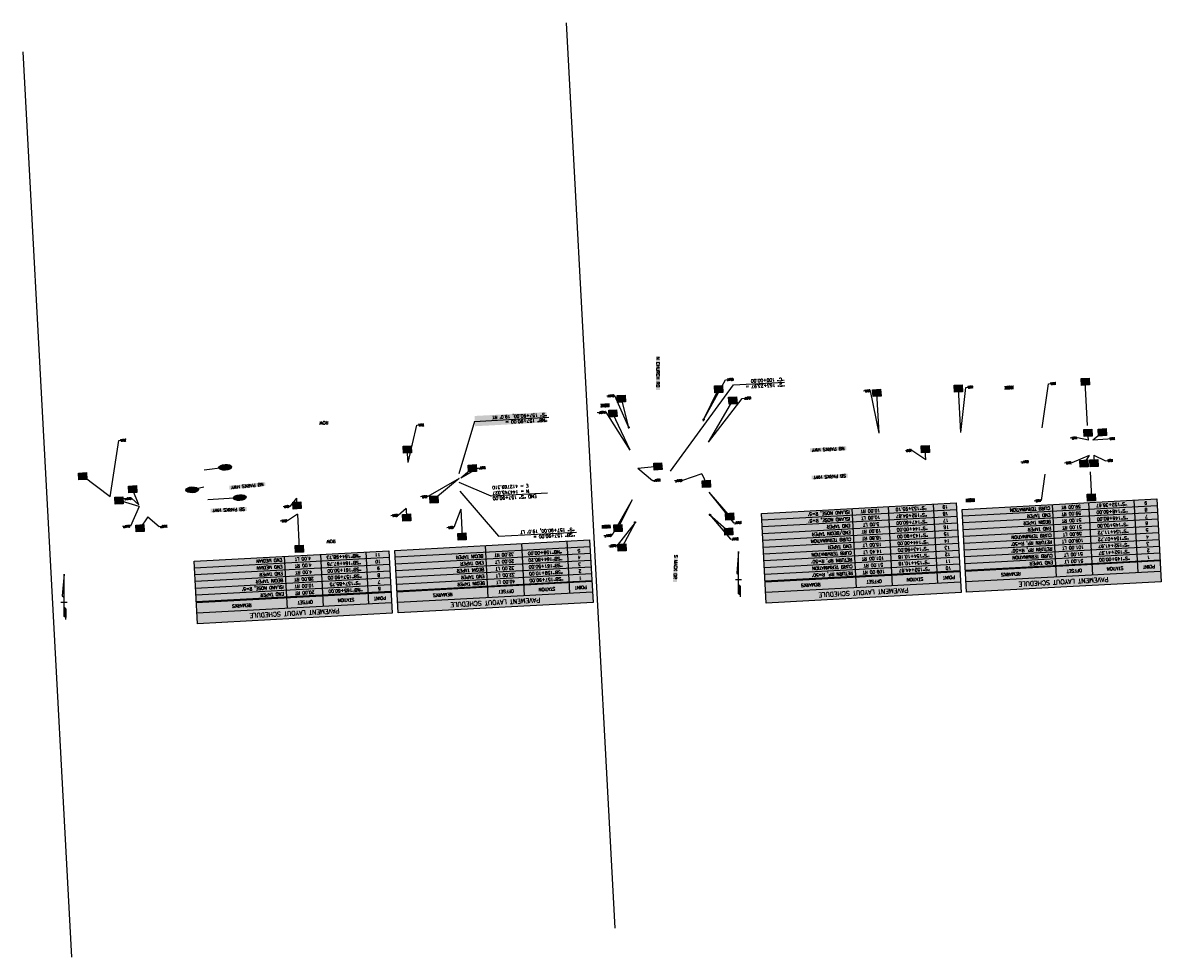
# Model space of a CAD drawing. Extents: x 137283 to 420079, y 25315 to 147659.
# Tile 7 of 10: x 411807 to 414317, y 143698 to 145759. Entities that reach past the tile are written whole.
import ezdxf
from ezdxf.enums import TextEntityAlignment as Align

# ---------------------------------------------------------------- set-up
doc = ezdxf.new("R2010")
doc.units = 0
doc.header["$MEASUREMENT"] = 0
for name, color, linetype in [('DH-TBL-P155', 155, 'Continuous'), ('DL-TBL-P00', 3, 'Continuous'), ('DL-TBL-P4', 8, 'Continuous'), ('DT-TBL-L140', 5, 'Continuous'), ('DT-TBL-L200', 7, 'Continuous'), ('ety', 5, 'Continuous'), ('PTRP-PLAN', 15, 'Continuous'), ('SS-BB-TAPER', 5, 'Continuous'), ('SS-BUB-SD-PARKS', 4, 'Continuous'), ('SSN', 3, 'Continuous'), ('ST-L140-CALLOUTS', 5, 'Continuous')]:
    doc.layers.add(name, color=color, linetype=linetype)
doc.layers.add('ST-B', color=211, linetype='Continuous', plot=False)
doc.styles.add('L120', font='ROMANSM.shx', dxfattribs={"height": 6})
doc.styles.add('L140', font='ROMANSM.shx', dxfattribs={"height": 7})
doc.styles.add('L200', font='ROMANSM.shx', dxfattribs={"height": 10})
doc.styles.add('L40', font='ROMANSM.shx', dxfattribs={"height": 2})

# ---------------------------------------------------------------- blocks, each defined once
blk = doc.blocks.new('dotarrow')
for p, q in [((0, 1.244), (-0.077, 0.285)), ((0, -0.619), (0, 1.244)), ((0.134, 0), (-0.134, 0)), ((-0.077, 0.285), (-0.003, 0.232)), ((0.075, -0.285), (0.001, -0.232)), ((0.075, -0.285), (0.075, -0.673)), ((0.075, -0.673), (0, -0.619)), ((0.076, -0.754), (0.076, -0.642))]:
    blk.add_line(p, q)
for points in [[(-0.003, 0.232), (-0.077, 0.285), (0, 1.244)], [(0.001, -0.232), (0.075, -0.285), (0, -0.619), (0.075, -0.673)]]:
    blk.add_solid(points)
blk = doc.blocks.new('NOTE-S')
blk.add_hatch(color=155).paths.add_polyline_path([(-0.175, -0.151), (-0.175, 0.155), (0.178, 0.155), (0.178, -0.151)])
at = {"flags": 128}
blk.add_lwpolyline([(-0.175, -0.151), (-0.175, 0.155), (0.178, 0.155), (0.178, -0.151)], close=True, dxfattribs=at)
at = {"style": 'L140'}
blk.add_attdef('#', text='', height=0.14, dxfattribs=at).set_placement((0, 0), align=Align.MIDDLE)
blk = doc.blocks.new('dnote')
h = blk.add_hatch(color=155)
edge = h.paths.add_edge_path()
edge.add_spline(control_points=[(0.269, 0), (0.269, 0.023), (0.252, 0.048), (0.181, 0.091), (0.128, 0.107), (-0.018, 0.125), (-0.118, 0.113), (-0.236, 0.064), (-0.265, 0.034), (-0.272, -0.021), (-0.252, -0.051), (-0.163, -0.098), (-0.096, -0.115), (0.044, -0.121), (0.116, -0.111), (0.234, -0.068), (0.269, -0.032), (0.269, 0)], knot_values=[0, 0, 0, 0, 0.656177, 0.656177, 1.312354, 1.312354, 2.312082, 2.312082, 3.080336, 3.080336, 3.848591, 3.848591, 4.616845, 4.616845, 5.3851, 5.3851, 6.283185, 6.283185, 6.283185, 6.283185], degree=3, periodic=0)
blk.add_ellipse((0, 0), major_axis=(0.279, 0), ratio=0.458922)
at = {"color": 0, "linetype": 'ByBlock', "style": 'L120'}
blk.add_attdef('NUM', text='', height=0.12, dxfattribs=at).set_placement((0, 0), align=Align.MIDDLE)

msp = doc.modelspace()

# ---------------------------------------------------------------- hatches: boundary and pattern name
at = {"layer": 'DH-TBL-P155'}
for points in [[(414316.9, 144525.9), (413887.6, 144502.8), (413877.7, 144685.5), (414307.1, 144708.6)], [(413875.7, 144502.2), (413446.3, 144479.1), (413435.7, 144676.8), (413865, 144699.9)], [(413064.2, 144480.3), (412634.9, 144457.3), (412627.4, 144595.1), (413056.8, 144618.1)], [(412621.3, 144456.5), (412191.9, 144433.5), (412184.5, 144571.3), (412613.9, 144594.3)]]:
    msp.add_hatch(color=256, dxfattribs=at).paths.add_polyline_path(points)

# ---------------------------------------------------------------- linework, layer by layer
at = {"layer": 'DL-TBL-P00'}
for p, q in [((414265.8, 144546.2), (414257.2, 144705.9)), ((413865.8, 144684.9), (413436.5, 144661.8)), ((413644.8, 144512.8), (413635.4, 144687.5)), ((413724.6, 144517.1), (413715.3, 144691.8)), ((413824.5, 144522.4), (413815.1, 144697.2)), ((414307.9, 144693.6), (413878.6, 144670.6)), ((414308.7, 144678.7), (413879.4, 144655.6)), ((414086, 144536.5), (414077.5, 144696.3)), ((414165.9, 144540.8), (414157.3, 144700.6)), ((413866.7, 144669.9), (413437.3, 144646.8)), ((413867.5, 144654.9), (413438.1, 144631.9)), ((414309.5, 144663.7), (413880.2, 144640.6)), ((413868.3, 144640), (413438.9, 144616.9)), ((414310.3, 144648.7), (413881, 144625.6)), ((414311.2, 144633.7), (413881.8, 144610.6)), ((413057.6, 144603.2), (412628.3, 144580.1)), ((412833.3, 144491), (412827.2, 144605.8)), ((412913.2, 144495.3), (412907, 144610.1)), ((413013.1, 144500.6), (413006.9, 144615.5)), ((413869.1, 144625), (413439.7, 144601.9)), ((413869.9, 144610), (413440.5, 144586.9)), ((414312, 144618.7), (413882.6, 144595.7)), ((414312.8, 144603.8), (413883.4, 144580.7)), ((412614.7, 144579.4), (412185.3, 144556.3)), ((412390.4, 144467.2), (412384.2, 144582)), ((412470.3, 144471.5), (412464.1, 144586.3)), ((412570.1, 144476.8), (412564, 144591.7)), ((413058.4, 144588.2), (412629.1, 144565.1)), ((413870.7, 144595), (413441.3, 144572)), ((413871.5, 144580), (413442.1, 144557)), ((414313.6, 144588.8), (413884.2, 144565.7)), ((412615.5, 144564.4), (412186.1, 144541.3)), ((413059.2, 144573.2), (412629.9, 144550.1)), ((413060, 144558.2), (412630.7, 144535.2)), ((413872.3, 144565.1), (413442.9, 144542)), ((414314.4, 144573.8), (413885, 144550.7)), ((414314.5, 144571.8), (413885.1, 144548.7)), ((412616.3, 144549.4), (412186.9, 144526.3)), ((412617.1, 144534.4), (412187.7, 144511.3)), ((413060.9, 144543.2), (412631.5, 144520.2)), ((413061.7, 144528.3), (412632.3, 144505.2)), ((413061.8, 144526.3), (412632.4, 144503.2)), ((413873.1, 144550.1), (413443.7, 144527)), ((413873.2, 144548.1), (413443.8, 144525)), ((414315.7, 144548.8), (413886.3, 144525.8)), ((412617.9, 144519.4), (412188.5, 144496.4)), ((412618.7, 144504.5), (412189.3, 144481.4)), ((412618.8, 144502.5), (412189.4, 144479.4)), ((413063, 144503.3), (412633.6, 144480.2)), ((413874.4, 144525.1), (413445.1, 144502.1)), ((412620.1, 144479.5), (412190.7, 144456.4))]:
    msp.add_line(p, q, dxfattribs=at)
at = {"layer": 'DL-TBL-P4', "flags": 128}
for points in [[(414316.9, 144525.9), (413887.6, 144502.8), (413877.7, 144685.5), (414307.1, 144708.6)], [(413875.7, 144502.2), (413446.3, 144479.1), (413435.7, 144676.8), (413865, 144699.9)], [(413064.2, 144480.3), (412634.9, 144457.3), (412627.4, 144595.1), (413056.8, 144618.1)], [(412621.3, 144456.5), (412191.9, 144433.5), (412184.5, 144571.3), (412613.9, 144594.3)]]:
    msp.add_lwpolyline(points, close=True, dxfattribs=at)
at = {"layer": 'ety', "color": 155}
for points in [[(413203.3, 145022), (413211.7, 145022), (413203.3, 144949.3), (413211.7, 144949.3)], [(413622.3, 144824.6), (413622.7, 144816.2), (413542.7, 144820.3), (413543.1, 144811.9)], [(413625.5, 144764.3), (413626, 144755.9), (413545.9, 144760), (413546.3, 144751.6)], [(412341.3, 144745.6), (412342.1, 144737.2), (412262, 144737.6), (412262.8, 144729.2)], [(412300.6, 144690.6), (412301, 144682.2), (412221, 144687.1), (412221.3, 144678.7)], [(413243.1, 144585.1), (413251.5, 144584.7), (413240.7, 144525.7), (413249.1, 144525.4)]]:
    msp.add_solid(points, dxfattribs=at)
at = {"layer": 'PTRP-PLAN', "color": 155}
for points in [[(413991.3, 144959), (413991.8, 144950.6), (413971.3, 144957.9), (413971.7, 144949.5)], [(413100.6, 144919.6), (413101.1, 144911.2), (413080.6, 144918.5), (413081, 144910.2)], [(413905.9, 144710.5), (413906.3, 144702.1), (413885.9, 144709.4), (413886.3, 144701)], [(413103.2, 144652.3), (413103.7, 144643.9), (413083.2, 144651.2), (413083.6, 144642.9)]]:
    msp.add_solid(points, dxfattribs=at)
at = {"layer": 'SS-BB-TAPER'}
for p, q in [((414154.6, 144870.6), (414149.4, 144967.3)), ((413143.2, 144866.3), (413126.7, 144929.9)), ((413308, 144883.1), (413341, 144951)), ((413694.8, 144853.9), (413690, 144942.6)), ((413875, 144855.5), (413869.8, 144952.3)), ((413318.7, 144833.6), (413372.5, 144926.1)), ((413145.8, 144816.3), (413108, 144897.5)), ((413310.5, 144883.3), (413305.5, 144883)), ((413308.1, 144880.6), (413307.9, 144885.6)), ((413145.7, 144866.4), (413140.7, 144866.1)), ((413143.3, 144863.8), (413143, 144868.8)), ((414156.3, 144838.6), (414155.3, 144854.7)), ((414166.3, 144838.9), (414187.3, 144855.7)), ((412656.4, 144789.4), (412654.8, 144817.9)), ((413798.1, 144795.3), (413796.8, 144818.6)), ((414158.1, 144804.7), (414146.5, 144786.7)), ((414168.1, 144805.4), (414169.1, 144787.7)), ((413163.1, 144776.2), (413207.2, 144780.6)), ((411999.6, 144713), (411939.1, 144758.7)), ((412768.8, 144754), (412713.4, 144707.6)), ((412773, 144755.2), (412798, 144776.4)), ((413304.2, 144763.8), (413314.4, 144741.9)), ((414160, 144768.7), (414163.1, 144711.9)), ((412063.1, 144695.9), (412049.1, 144730.1)), ((412063.3, 144691.9), (412019.3, 144705.4)), ((412410.6, 144710.7), (412411.5, 144694.5)), ((413150.2, 144706.4), (413119.1, 144644.3)), ((413319.3, 144723.5), (413365.6, 144669.8)), ((412652.2, 144687.7), (412653.3, 144667.5)), ((412772.5, 144686.1), (412775.7, 144625.6)), ((412082.4, 144669), (412065.6, 144644)), ((412412.6, 144674.8), (412416.6, 144598.8)), ((413156.9, 144656.7), (413128, 144601.7)), ((413159.4, 144656.8), (413154.4, 144656.6)), ((413157, 144654.2), (413156.8, 144659.2)), ((413324.5, 144673.7), (413319.5, 144673.5)), ((413322.1, 144671.1), (413321.8, 144676.1)), ((413322, 144673.6), (413363.5, 144636.7))]:
    msp.add_line(p, q, dxfattribs=at)
at = {"layer": 'SS-BUB-SD-PARKS'}
for p, q in [((412206.8, 144773.2), (412253.4, 144778.5)), ((412206.4, 144734.8), (412180.4, 144728.8)), ((412215.3, 144707.2), (412285.2, 144711.7))]:
    msp.add_line(p, q, dxfattribs=at)
at = {"layer": 'ST-B'}
for p, q in [((413005.2, 145759.2), (413112.6, 143762)), ((411806.9, 145694.7), (411914.3, 143697.6)), ((413308, 144883.1), (413356.5, 144971.5)), ((413356.5, 144971.5), (413374.3, 144972.4)), ((413875, 144855.5), (413886.2, 144954.8)), ((413886.2, 144954.8), (413902.2, 144955.7)), ((414054.7, 144865.2), (414068.7, 144962.5)), ((414068.7, 144962.5), (414084.6, 144963.3)), ((413112.4, 144936.4), (413094.6, 144935.4)), ((413143.2, 144866.3), (413112.4, 144936.4)), ((413318.7, 144833.6), (413393, 144930.3)), ((413393, 144930.3), (413412.8, 144931.4)), ((413676.2, 144947.3), (413660.3, 144946.4)), ((413694.8, 144853.9), (413676.2, 144947.3)), ((413093.3, 144899.9), (413073.6, 144898.9)), ((413145.8, 144816.3), (413093.3, 144899.9)), ((412656.4, 144789.4), (412675.4, 144871.2)), ((412675.4, 144871.2), (412691.4, 144872)), ((411999.6, 144713), (412018.5, 144837.4)), ((412018.5, 144837.4), (412034.4, 144838.3)), ((414132.3, 144843.2), (414116.4, 144842.4)), ((414156.3, 144838.6), (414132.3, 144843.2)), ((414166.3, 144838.9), (414199, 144841.1)), ((414199, 144841.1), (414215, 144842)), ((413766.9, 144815.7), (413752.9, 144815)), ((413798.1, 144795.3), (413766.9, 144815.7)), ((414158.1, 144804.7), (414119.8, 144788.5)), ((414168.1, 144805.4), (414194.4, 144792.9)), ((412809.7, 144776.8), (412827.5, 144777.8)), ((414025.4, 144790.8), (414007.5, 144789.9)), ((414119.8, 144788.5), (414103.9, 144787.7)), ((414194.4, 144792.9), (414210.3, 144793.8)), ((412768.8, 144754), (412699.8, 144713.8)), ((412773, 144755.2), (412809.7, 144776.8)), ((413163.1, 144776.2), (413195.4, 144749.5)), ((413304.2, 144763.8), (413261.8, 144749.4)), ((414060.2, 144763.3), (414052.5, 144705)), ((413195.4, 144749.5), (413213.2, 144750.4)), ((413261.8, 144749.4), (413243.9, 144748.5)), ((412047.5, 144709.7), (412029.7, 144708.8)), ((412063.1, 144695.9), (412047.5, 144709.7)), ((412410.6, 144710.7), (412395.4, 144692.2)), ((412699.8, 144713.8), (412683.9, 144713)), ((413150.2, 144706.4), (413106, 144628.1)), ((413319.3, 144723.5), (413373.6, 144655.8)), ((414052.5, 144705), (414036.6, 144704.1)), ((412063.3, 144691.9), (412044.4, 144648.5)), ((412395.4, 144692.2), (412381.4, 144691.5)), ((412652.2, 144687.7), (412634.6, 144672.4)), ((412772.5, 144686.1), (412757.6, 144645.9)), ((412082.4, 144669), (412107.6, 144647.5)), ((412390.3, 144660.5), (412374.4, 144659.6)), ((412412.6, 144674.8), (412390.3, 144660.5)), ((412634.6, 144672.4), (412618.6, 144671.6)), ((413156.9, 144656.7), (413117.2, 144605.7)), ((413322, 144673.6), (413367.4, 144619.9)), ((413373.6, 144655.8), (413391.4, 144656.7)), ((412044.4, 144648.5), (412026.6, 144647.6)), ((412107.6, 144647.5), (412125.4, 144648.4)), ((412757.6, 144645.9), (412741.7, 144645)), ((413106, 144628.1), (413088.2, 144627.2)), ((413117.2, 144605.7), (413099.3, 144604.8)), ((413367.4, 144619.9), (413385.3, 144620.8))]:
    msp.add_line(p, q, dxfattribs=at)
at = {"layer": 'ST-L140-CALLOUTS', "flags": 128}
for points in [[(413234.7, 144770), (413374.1, 144960.2), (413486.1, 144966.2)], [(412803, 144879.8), (412768.3, 144764)], [(412803, 144879.8), (412967.1, 144888.7)], [(412963.8, 144721.6), (412839.9, 144715), (412769.3, 144745)], [(412770.3, 144726.1), (412855.7, 144626.3)], [(412855.7, 144626.3), (413027.8, 144635.6)]]:
    msp.add_lwpolyline(points, dxfattribs=at)
at = {"layer": 'ST-L140-CALLOUTS', "color": 155}
msp.add_solid([(412961.5, 144900.2), (412962.7, 144877.5), (412802.9, 144891.7), (412804.1, 144869.1)], dxfattribs=at)

# ---------------------------------------------------------------- block references
at = {"layer": 'SS-BB-TAPER', "zscale": 50}
for p, xscale, yscale, rotation, values in [((413341, 144951), 50.00000000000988, 50.00000000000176, 183.0762978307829, {'#': '10'}), ((413869.8, 144952.3), 50.00000000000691, 49.99999999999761, 183.0762978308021, {'#': '7'}), ((414149.4, 144967.3), 50.00000000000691, 49.99999999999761, 183.0762978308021, {'#': '6'}), ((413126.7, 144929.9), 50.00000000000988, 50.00000000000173, 183.0762978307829, {'#': '12'}), ((413372.5, 144926.1), 50.00000000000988, 50.00000000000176, 183.0762978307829, {'#': '9'}), ((413690, 144942.6), 50.00000000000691, 49.99999999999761, 183.0762978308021, {'#': '8'}), ((413108, 144897.5), 50.00000000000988, 50.00000000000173, 183.0762978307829, {'#': '11'}), ((414155.3, 144854.7), 50.00000000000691, 49.99999999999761, 183.0762978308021, {'#': '16'}), ((414187.3, 144855.7), 50.00000000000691, 49.99999999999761, 183.0762978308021, {'#': '15'}), ((412654.8, 144817.9), 50.00000000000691, 49.99999999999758, 183.0762978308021, {'#': '5'}), ((413796.8, 144818.6), 50.00000000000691, 49.99999999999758, 183.0762978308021, {'#': '17'}), ((412798, 144776.4), 50.00000000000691, 49.99999999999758, 183.0762978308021, {'#': '7'}), ((413207.2, 144780.6), 50.00000000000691, 49.99999999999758, 183.0762978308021, {'#': '19'}), ((414146.5, 144786.7), 50.00000000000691, 49.99999999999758, 183.0762978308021, {'#': '14'}), ((414169.1, 144787.7), 50.00000000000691, 49.99999999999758, 183.0762978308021, {'#': '13'}), ((411939.1, 144758.7), 50.00000000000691, 49.99999999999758, 183.0762978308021, {'#': '6'}), ((412049.1, 144730.1), 50.00000000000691, 49.99999999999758, 183.0762978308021, {'#': '11'}), ((413314.4, 144741.9), 50.00000000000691, 49.99999999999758, 183.0762978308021, {'#': '18'}), ((412019.3, 144705.4), 50.00000000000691, 49.99999999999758, 183.0762978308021, {'#': '10'}), ((412411.5, 144694.5), 50.00000000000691, 49.99999999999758, 183.0762978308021, {'#': '9'}), ((412713.4, 144707.6), 50.00000000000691, 49.99999999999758, 183.0762978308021, {'#': '8'}), ((414163.1, 144711.9), 50.00000000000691, 49.99999999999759, 183.0762978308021, {'#': '1'}), ((413365.6, 144669.8), 50.00000000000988, 50.00000000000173, 183.0762978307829, {'#': '2'}), ((412065.6, 144644), 50.00000000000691, 49.99999999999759, 183.0762978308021, {'#': '4'}), ((412653.3, 144667.5), 50.00000000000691, 49.99999999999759, 183.0762978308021, {'#': '2'}), ((413119.1, 144644.3), 50.00000000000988, 50.00000000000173, 183.0762978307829, {'#': '5'}), ((412775.7, 144625.6), 50.00000000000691, 49.99999999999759, 183.0762978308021, {'#': '1'}), ((413363.5, 144636.7), 50.00000000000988, 50.00000000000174, 183.0762978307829, {'#': '3'}), ((412416.6, 144598.8), 50.00000000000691, 49.99999999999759, 183.0762978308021, {'#': '3'}), ((413128, 144601.7), 50.00000000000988, 50.00000000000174, 183.0762978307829, {'#': '4'})]:
    msp.add_blockref('NOTE-S', p, dxfattribs=dict(at, xscale=xscale, yscale=yscale, rotation=rotation)).add_auto_attribs(values)
at = {"layer": 'SS-BUB-SD-PARKS', "xscale": 49.99999999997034, "zscale": 50.00000000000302, "rotation": 183.0747568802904}
for p, yscale, values in [((412253.4, 144778.5), 49.99999999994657, {'NUM': 'S123'}), ((412180.4, 144728.8), 49.99999999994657, {'NUM': 'P124'}), ((412285.2, 144711.7), 49.99999999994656, {'NUM': 'S122'})]:
    msp.add_blockref('dnote', p, dxfattribs=dict(at, yscale=yscale)).add_auto_attribs(values)
at = {"layer": 'SSN', "xscale": 50, "yscale": 50, "zscale": 50}
for p in [(413385.2, 144530.5), (411897.9, 144480.5)]:
    msp.add_blockref('dotarrow', p, dxfattribs=at)

# ---------------------------------------------------------------- texts
at = {"layer": 'DT-TBL-L140', "style": 'L140'}
for s, p in [('9', (414282.6, 144699.8)), ('10.00 RT', (413675.7, 144682.2)), ('"S"153+95.10', (413765.6, 144687)), ('19', (413840.5, 144691)), ('18', (413841.3, 144676.1)), ('59.00 RT', (414117.8, 144690.9)), ('59.00 RT', (414118.6, 144675.9)), ('"S"152+36.67', (414207.7, 144695.8)), ('"S"148+60.00', (414208.5, 144680.8)), ('8', (414283.4, 144684.8)), ('10.00 LT', (413676.5, 144667.2)), ('5.00 LT', (413677.3, 144652.2)), ('"S"152+54.87', (413766.4, 144672)), ('"S"147+60.00', (413767.2, 144657.1)), ('17', (413842.1, 144661.1)), ('51.00 RT', (414119.4, 144661)), ('"S"146+80.00', (414209.3, 144665.8)), ('"S"145+00.00', (414210.1, 144650.8)), ('7', (414284.2, 144669.8)), ('6', (414285, 144654.8)), ('19.00 RT', (413678.1, 144637.3)), ('"S"144+00.00', (413768, 144642.1)), ('"S"143+90.00', (413768.8, 144627.1)), ('16', (413842.9, 144646.1)), ('15', (413843.7, 144631.1)), ('51.00 RT', (414120.2, 144646)), ('59.00 LT', (414121, 144631)), ('"S"154+11.72', (414210.9, 144635.8)), ('5', (414285.8, 144639.9)), ('4', (414286.6, 144624.9)), ('18.80 RT', (413678.9, 144622.3)), ('15.00 LT', (413679.7, 144607.3)), ('"S"144+00.00', (413769.6, 144612.1)), ('14', (413844.5, 144616.2)), ('13', (413845.3, 144601.2)), ('109.00 LT', (414121.8, 144616)), ('101.00 LT', (414122.6, 144601.1)), ('"S"154+07.72', (414211.7, 144620.9)), ('"S"152+41.97', (414212.5, 144605.9)), ('3', (414287.4, 144609.9)), ('4.00 LT', (412424.6, 144576.7)), ('"NB"164+98.73', (412514.4, 144581.5)), ('11', (412589.3, 144585.5)), ('32.00 RT', (412868.3, 144585.5)), ('"NB"159+00.00', (412958.2, 144590.3)), ('"SB"164+80.20', (412959, 144575.3)), ('5', (413033.1, 144594.3)), ('4', (413033.9, 144579.4)), ('101.00 RT', (413681.4, 144577.3)), ('14.40 LT', (413680.5, 144592.3)), ('"S"143+90.00', (413770.4, 144597.2)), ('"S"154+10.18', (413771.2, 144582.2)), ('12', (413846.1, 144586.2)), ('51.00 LT', (414123.4, 144586.1)), ('"S"152+41.97', (414213.3, 144590.9)), ('"S"145+00.00', (414214.1, 144575.9)), ('2', (414288.2, 144594.9)), ('1', (414289, 144580)), ('4.00 RT', (412425.4, 144561.7)), ('"SB"164+97.76', (412515.2, 144566.5)), ('"SB"161+50.00', (412516, 144551.5)), ('10', (412590.1, 144570.5)), ('9', (412590.9, 144555.5)), ('20.00 LT', (412869.1, 144570.5)), ('32.00 LT', (412869.9, 144555.5)), ('"SB"161+50.00', (412959.8, 144560.4)), ('3', (413034.7, 144564.4)), ('2', (413035.5, 144549.4)), ('109.00 RT', (413683, 144547.4)), ('51.00 RT', (413682.2, 144562.4)), ('"S"154+10.18', (413772, 144567.2)), ('"S"152+44.67', (413772.8, 144552.2)), ('11', (413846.9, 144571.2)), ('10', (413847.7, 144556.2)), ('51.00 LT', (414124.2, 144571.1)), ('OFFSET', (414125.4, 144550.1)), ('STATION', (414215.2, 144555)), ('POINT', (414290.1, 144559)), ('28.00 RT', (412427, 144531.7)), ('4.00 RT', (412426.2, 144546.7)), ('"SB"157+90.00', (412516.8, 144536.5)), ('8', (412591.7, 144540.6)), ('7', (412592.5, 144525.6)), ('32.00 LT', (412870.7, 144540.5)), ('40.00 LT', (412871.5, 144525.6)), ('"SB"159+10.00', (412960.6, 144545.4)), ('"SB"157+90.00', (412961.4, 144530.4)), ('1', (413036.3, 144534.4)), ('OFFSET', (413684.1, 144526.4)), ('STATION', (413774, 144531.2)), ('POINT', (413848.9, 144535.3)), ('REMARKS', (413985.6, 144542.6)), ('10.00 RT', (412427.8, 144516.7)), ('20.00 RT', (412428.6, 144501.8)), ('"NB"165+60.00', (412518.5, 144506.6)), ('"S"157+85.75', (412517.7, 144521.6)), ('6', (412593.3, 144510.6)), ('REMARKS', (412732.9, 144497.1)), ('OFFSET', (412872.7, 144504.6)), ('STATION', (412962.5, 144509.4)), ('POINT', (413037.4, 144513.4)), ('REMARKS', (413544.3, 144518.9)), ('REMARKS', (412289.9, 144473.3)), ('OFFSET', (412429.7, 144480.8)), ('STATION', (412519.6, 144485.6)), ('POINT', (412594.5, 144489.6))]:
    msp.add_text(s, height=7, rotation=183.0763, dxfattribs=at).set_placement(p, align=Align.MIDDLE)
for s, p in [("ISLAND NOSE, R=5'", (413630, 144679.7)), ('CURB TERMINATION', (414072.1, 144688.5)), ('END TAPER', (414072.9, 144673.5)), ("ISLAND NOSE, R=5'", (413630.8, 144664.8)), ('END TAPER', (413631.6, 144649.8)), ('BEGIN TAPER', (414073.7, 144658.5)), ('END/BEGIN TAPER', (413632.4, 144634.8)), ('CURB TERMINATION', (414075.3, 144628.6)), ('END TAPER', (414074.5, 144643.5)), ('CURB TERMINATION', (413633.2, 144619.8)), ('END TAPER', (413634, 144604.8)), ("RETURN RP, R=50'", (414076.1, 144613.6)), ("RETURN RP, R=50'", (414076.9, 144598.6)), ('END MEDIAN', (412378.8, 144574.2)), ('BEGIN TAPER', (412822.6, 144583)), ('CURB TERMINATION', (413634.8, 144589.9)), ("RETURN RP, R=50'", (413635.6, 144574.9)), ('CURB TERMINATION', (414077.7, 144583.6)), ('END MEDIAN', (412379.6, 144559.2)), ('BEGIN TAPER', (412824.2, 144553.1)), ('END TAPER', (412823.4, 144568)), ('CURB TERMINATION', (413636.4, 144559.9)), ('END TAPER', (414078.5, 144568.6)), ('BEGIN TAPER', (412381.3, 144529.3)), ('END TAPER', (412380.4, 144544.2)), ('BEGIN TAPER', (412825.8, 144523.1)), ('END TAPER', (412825, 144538.1)), ("RETURN RP, R=50'", (413637.2, 144544.9)), ("ISLAND NOSE, R=5'", (412382.1, 144514.3)), ('END TAPER', (412382.9, 144499.3))]:
    msp.add_text(s, height=7, rotation=183.0763, dxfattribs=at).set_placement(p, align=Align.MIDDLE_LEFT)
at = {"layer": 'DT-TBL-L200', "style": 'L200'}
for p in [(414101.6, 144525.8), (413660.4, 144502.1), (412848.9, 144480.3), (412406, 144456.5)]:
    msp.add_text('PAVEMENT LAYOUT SCHEDULE', height=10, rotation=183.0763, dxfattribs=at).set_placement(p, align=Align.MIDDLE)
at = {"layer": 'ety', "style": 'L140'}
for s, rotation, p in [('N CHURCH RD', 270, (413204, 145022.3)), ('S MACK DR', 267.6234, (413243.9, 144585.4))]:
    msp.add_text(s, height=7, rotation=rotation, dxfattribs=at).set_placement(p)
for s, rotation, p in [('NB PARKS HWY', 183.0767, (413582.7, 144818.2)), ('SB PARKS HWY', 183.0767, (413585.9, 144758)), ('NB PARKS HWY', 185.7389, (412302, 144737.4)), ('SB PARKS HWY', 182.5063, (412261, 144684.7))]:
    msp.add_text(s, height=7, rotation=rotation, dxfattribs=at).set_placement(p, align=Align.MIDDLE)
at = {"layer": 'PTRP-PLAN', "style": 'L140'}
for p in [(413981.5, 144954.3), (413090.8, 144914.9), (412470.8, 144876.5), (413896.1, 144705.8), (413093.4, 144647.6), (412486.6, 144615)]:
    msp.add_text('ROW', height=7, rotation=183.0766, dxfattribs=at).set_placement(p, align=Align.MIDDLE)
at = {"layer": 'ST-B', "style": 'L40'}
for s, p in [('152+44.67', (413374.4, 144970.7)), ('109.00 RT', (413374.3, 144974.2)), ('51.00 RT', (413902.1, 144957.4)), ('146+80', (413902.2, 144953.9)), ('51.00 RT', (414084.5, 144965.1)), ('145+00', (414084.7, 144961.6)), ('154+10.18', (413111.5, 144934.6)), ('101.00 RT', (413111.3, 144938)), ('152+36.67', (413412.9, 144929.6)), ('59.000 RT', (413412.7, 144933.1)), ('59.00 RT', (413675.1, 144948.9)), ('148+60', (413675.3, 144945.5)), ('51.000 RT', (413092.2, 144901.6)), ('154+10.18', (413092.4, 144898.2)), ('32.00 RT', (412691.3, 144873.7)), ('159+00', (412691.5, 144870.3)), ('20.00 RT', (412034.3, 144840)), ('165+60', (412034.5, 144836.5)), ('19.00 RT', (414131.2, 144844.9)), ('144+00', (414131.4, 144841.5)), ('18.80 RT', (414214.9, 144843.7)), ('143+90', (414215.1, 144840.2)), ('5.00 LT', (413765.8, 144817.4)), ('147+60', (413766, 144814)), ('157+85.75', (412827.6, 144776.1)), ('10.00 RT', (412827.5, 144779.5)), ('154+11.72', (414024.5, 144789.1)), ('59.00 LT', (414024.3, 144792.5)), ('15.00 LT', (414118.7, 144790.2)), ('144+00', (414118.9, 144786.7)), ('14.80 LT', (414210.2, 144795.5)), ('143+90', (414210.4, 144792)), ('10.00 RT', (413213.1, 144752.1)), ('10.00 LT', (413260.7, 144751.1)), ('153+95.10', (413213.3, 144748.7)), ('152+54.87', (413260.9, 144747.7)), ('164+98.73', (412046.6, 144708)), ('4.00 LT', (412046.4, 144711.4)), ('28.00 RT', (412698.7, 144715.5)), ('157+90', (412698.9, 144712)), ('51.00 LT', (414051.4, 144706.6)), ('145+00', (414051.6, 144703.2)), ('4.00 RT', (412394.3, 144693.9)), ('161+50', (412394.5, 144690.4)), ('32.00 LT', (412389.3, 144662.1)), ('161+50', (412389.4, 144658.7)), ('32.00 LT', (412633.5, 144674.1)), ('159+10', (412633.7, 144670.6)), ('152+41.97', (413391.5, 144655)), ('51.00 LT', (413391.3, 144658.4)), ('164+97.76', (412043.5, 144646.8)), ('4.00 RT', (412043.3, 144650.2)), ('164+80.20', (412125.5, 144646.7)), ('20.00 LT', (412125.3, 144650.1)), ('40.00 LT', (412756.5, 144647.6)), ('157+90', (412756.7, 144644.1)), ('154+11.72', (413105.1, 144626.3)), ('59.00 LT', (413104.9, 144629.8)), ('154+07.72', (413116.3, 144604)), ('109.00 LT', (413116.1, 144607.4)), ('152+41.97', (413385.4, 144619.1)), ('101.00 LT', (413385.2, 144622.6))]:
    msp.add_text(s, height=2, rotation=183.0763, dxfattribs=at).set_placement(p, align=Align.MIDDLE_LEFT)
at = {"layer": 'ST-L140-CALLOUTS', "style": 'L140'}
for s, rotation, p in [('"S" 153+23.97 =', 183.0763, (413486.1, 144966.2)), ('"C" 100+00.00', 183.0763, (413485.4, 144978.2)), ('"S" 157+90.00, 19.0\' RT', 183.0436, (412962.6, 144900.3)), ('"NB" 157+90.00 =', 183.0436, (412963.2, 144888.4)), ('"S" 157+90.00, 19.0\' LT', 183.0451, (413023.3, 144647.2)), ('"SB" 157+90.00 =', 183.0451, (413023.9, 144635.3))]:
    msp.add_text(s, height=7, rotation=rotation, dxfattribs=at).set_placement(p, align=Align.BOTTOM_LEFT)
for s, p in [('E = 412769.310', (412841.7, 144739.1)), ('N = 144745.027', (412842.3, 144727.1)), ('END "S" 157+90.00', (412843, 144715.1))]:
    msp.add_text(s, height=7, rotation=183.109, dxfattribs=at).set_placement(p, align=Align.BOTTOM_RIGHT)

doc.saveas('drawing.dxf')
